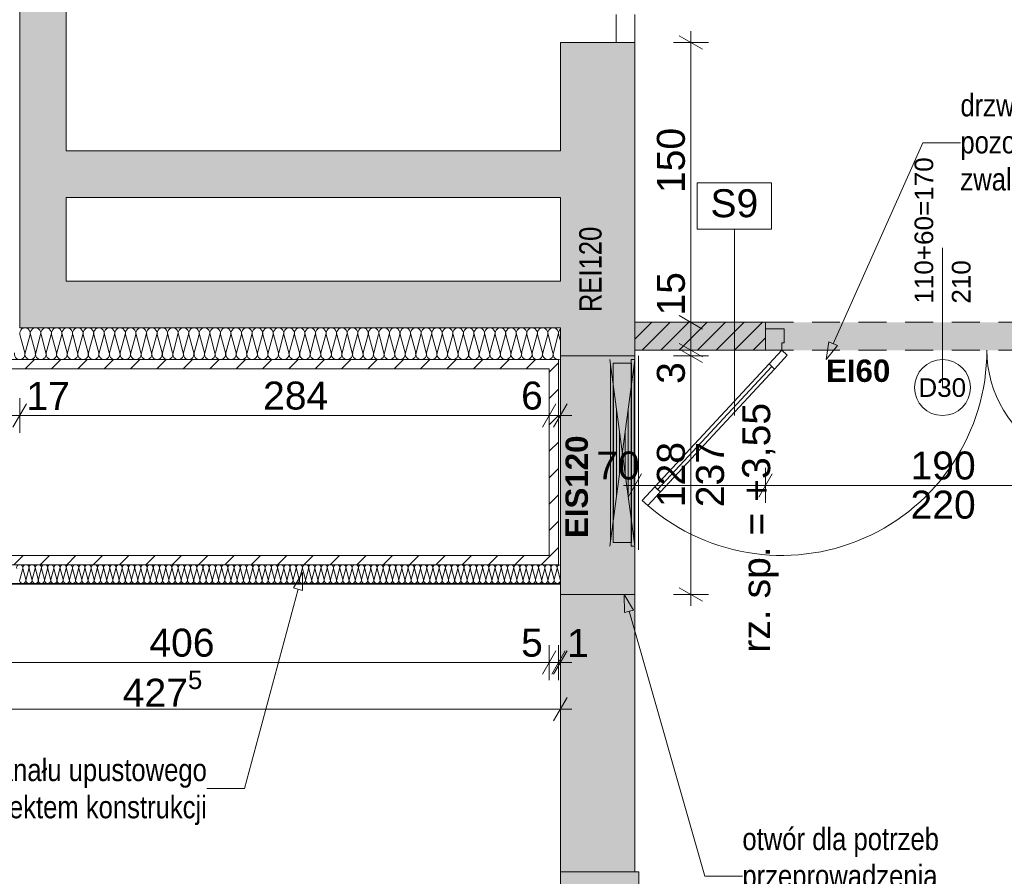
# Paper-space layout 'A-31 RZUT - PIĘTRO 1' of a CAD drawing. Header units: millimetres. Extents: x 0 to 800, y 0 to 594.
# Tile 13 of 21: x 232 to 337, y 430 to 522. Entities that reach past the tile are written whole.
import ezdxf
from ezdxf.xclip import XClip

# ---------------------------------------------------------------- set-up
doc = ezdxf.new("R2010")
doc.units = ezdxf.units.MM
doc.header["$MEASUREMENT"] = 0
doc.header["$XCLIPFRAME"] = 0
doc.linetypes.add('Przer. długie kreski', pattern=[2.5, 1.5, -1])
for name, color, linetype, lineweight, true_color in [('0_Nr_pióra__10', 7, 'Continuous', 13, 0x4b4b4b), ('A_opis ścian_Nr_pióra__19', 7, 'Continuous', 5, 0x191919), ('A_opis_Nr_pióra__255', 7, 'Continuous', 15, 0x242424), ('A_opis_Nr_pióra__8', 7, 'Continuous', 13, 0x4c4c4c), ('A_ppoż proj_Nr_pióra__8', 7, 'Continuous', 13, 0x4c4c4c), ('A_ppoż_Nr_pióra__8', 7, 'Continuous', 13, 0x4c4c4c), ('A_sanitarne_Nr_pióra__6', 7, 'Continuous', 13, 0xa9a9a9), ('A_ściany_Nr_pióra__6', 7, 'Continuous', 13, 0xa9a9a9), ('Okna Archicada_Nr_pióra__19', 7, 'Continuous', 5, 0x191919)]:
    doc.layers.add(name, color=color, linetype=linetype, lineweight=lineweight, true_color=true_color)
for name, color, linetype in [('A_podrys', 7, 'Continuous'), ('A_ppoż proj', 7, 'Continuous'), ('A_ściany', 7, 'Continuous'), ('A_ściany proj', 7, 'Continuous')]:
    doc.layers.add(name, color=color, linetype=linetype)
for name, color, linetype, lineweight in [('A_winda_Nr_pióra__1', 7, 'Continuous', 20), ('A_wymiary_Nr_pióra__1', 7, 'Continuous', 20), ('A_wymiary_Nr_pióra__2', 8, 'Continuous', 13), ('A_ściany proj_Nr_pióra__1', 7, 'Continuous', 20), ('A_ściany_Nr_pióra__1', 7, 'Continuous', 20), ('Drzwi Archicad_Nr_pióra__1', 7, 'Continuous', 20), ('Drzwi Archicad_Nr_pióra__3', 252, 'Continuous', 13), ('Znaczniki drzwi Archicada_Nr_pióra__3', 252, 'Continuous', 13)]:
    doc.layers.add(name, color=color, linetype=linetype, lineweight=lineweight)
doc.styles.add('STYL_AUTOMATYCZNY_1', font='arial.ttf')
doc.styles.add('STYL_AUTOMATYCZNY_2', font='ARIALN.TTF')
doc.styles.add('STYL_AUTOMATYCZNY_3', font='arial.ttf')
doc.styles.add('STYL_AUTOMATYCZNY_4', font='arial.ttf')
doc.styles.add('STYL_AUTOMATYCZNY_5', font='arial.ttf')
pattern_1 = [(45, (-3193.413, -647.6028), (-1.4142136, 1.4142136), [])]

# ---------------------------------------------------------------- blocks, each defined once
blk = doc.blocks.new('Rysunek_1_1', base_point=(-3193.41, -647.6))
at = {"layer": 'A_ppoż proj', "linetype": 'Continuous', "lineweight": 0, "true_color": 0x121212}
for points in [[(297.56, 489.1), (297.56, 486.1), (356.27, 486.1), (356.27, 434.2), (359.27, 434.2), (359.27, 489.1)], [(289.56, 485.5), (289.56, 459.9), (297.56, 459.9), (297.56, 485.5)]]:
    blk.add_hatch(color=250, dxfattribs=at).paths.add_polyline_path(points)
at = {"layer": 'A_ściany', "linetype": 'Continuous', "lineweight": 0, "true_color": 0x000000}
for points in [[(231.56, 568.5), (231.56, 488.5), (236.56, 493.5), (236.56, 568.5)], [(289.56, 485.5), (292.16, 485.5), (297.56, 485.5), (297.56, 519.1), (289.56, 519.1)], [(236.56, 502.5), (289.56, 502.5), (289.56, 507.5), (236.56, 507.5)], [(231.56, 488.5), (289.56, 488.5), (289.56, 493.5), (236.56, 493.5)], [(289.56, 430.17), (297.56, 430.17), (297.56, 459.9), (292.16, 459.9), (289.56, 459.9)], [(293.94, 404.7), (293.93, 421.01), (297.97, 421), (297.97, 430.17), (289.56, 430.17), (289.56, 428.45), (287.21, 428.45), (287.21, 418.21), (291.98, 418.21), (291.98, 404.7)]]:
    blk.add_hatch(color=18, dxfattribs=at).paths.add_polyline_path(points)
at = {"layer": 'A_ściany proj', "linetype": 'Continuous', "lineweight": 0, "true_color": 0x000000}
h = blk.add_hatch(dxfattribs=at)
h.set_pattern_fill('bloczki_ceramiczne_0001', color=18, style=0, pattern_type=2)
h.set_pattern_definition([(45, (-3193.4131, -647.6028), (-0.9899495, 0.9899495), [])])
h.paths.add_polyline_path([(297.56, 486.1), (311.56, 486.1), (311.56, 489.1), (297.56, 489.1)])
at = {"layer": 'A_ściany proj', "linetype": 'Continuous', "lineweight": 0, "true_color": 0x4b4b4b}
h = blk.add_hatch(dxfattribs=at)
h.set_pattern_fill('BLOCZKI_CERAMICZNE_0001', color=251, style=0, pattern_type=2)
h.set_pattern_definition(pattern_1)
h.paths.add_polyline_path([(288.36, 485.1), (228.16, 485.1), (227.16, 484.1), (288.36, 484.1)])
h = blk.add_hatch(dxfattribs=at)
h.set_pattern_fill('BLOCZKI_CERAMICZNE_0001', color=251, style=0, pattern_type=2)
h.set_pattern_definition(pattern_1)
h.paths.add_polyline_path([(289.36, 463.1), (289.36, 485.1), (288.36, 485.1), (288.36, 464.1)])
h = blk.add_hatch(dxfattribs=at)
h.set_pattern_fill('BLOCZKI_CERAMICZNE_0001', color=251, style=0, pattern_type=2)
h.set_pattern_definition(pattern_1)
h.paths.add_polyline_path([(206.16, 463.1), (289.36, 463.1), (288.36, 464.1), (207.16, 464.1)])
at = {"layer": '0_Nr_pióra__10', "color": 251, "linetype": 'Continuous', "lineweight": 13, "ltscale": 2, "true_color": 0x4b4b4b}
for p, q in [((232.11, 485.81), (231.58, 487.79)), ((232.15, 485.81), (232.67, 487.79)), ((233.24, 485.81), (232.71, 487.79)), ((233.28, 485.81), (233.81, 487.79)), ((234.37, 485.81), (233.85, 487.79)), ((234.41, 485.81), (234.94, 487.79)), ((235.51, 485.81), (234.98, 487.79)), ((235.55, 485.81), (236.07, 487.79)), ((236.64, 485.81), (236.11, 487.79)), ((236.68, 485.81), (237.21, 487.79)), ((237.77, 485.81), (237.25, 487.79)), ((237.81, 485.81), (238.34, 487.79)), ((238.91, 485.81), (238.38, 487.79)), ((238.95, 485.81), (239.47, 487.79)), ((240.04, 485.81), (239.51, 487.79)), ((240.08, 485.81), (240.61, 487.79)), ((241.17, 485.81), (240.65, 487.79)), ((241.21, 485.81), (241.74, 487.79)), ((242.31, 485.81), (241.78, 487.79)), ((242.35, 485.81), (242.87, 487.79)), ((243.44, 485.81), (242.91, 487.79)), ((243.48, 485.81), (244.01, 487.79)), ((244.57, 485.81), (244.05, 487.79)), ((244.61, 485.81), (245.14, 487.79)), ((245.71, 485.81), (245.18, 487.79)), ((245.75, 485.81), (246.27, 487.79)), ((246.84, 485.81), (246.31, 487.79)), ((246.88, 485.81), (247.41, 487.79)), ((247.97, 485.81), (247.45, 487.79)), ((248.01, 485.81), (248.54, 487.79)), ((249.11, 485.81), (248.58, 487.79)), ((249.15, 485.81), (249.67, 487.79)), ((250.24, 485.81), (249.71, 487.79)), ((250.28, 485.81), (250.81, 487.79)), ((251.37, 485.81), (250.85, 487.79)), ((251.41, 485.81), (251.94, 487.79)), ((252.51, 485.81), (251.98, 487.79)), ((252.55, 485.81), (253.07, 487.79)), ((253.64, 485.81), (253.11, 487.79)), ((253.68, 485.81), (254.21, 487.79)), ((254.77, 485.81), (254.25, 487.79)), ((254.81, 485.81), (255.34, 487.79)), ((255.91, 485.81), (255.38, 487.79)), ((255.95, 485.81), (256.47, 487.79)), ((257.04, 485.81), (256.51, 487.79)), ((257.08, 485.81), (257.61, 487.79)), ((258.17, 485.81), (257.65, 487.79)), ((258.21, 485.81), (258.74, 487.79)), ((259.31, 485.81), (258.78, 487.79)), ((259.35, 485.81), (259.87, 487.79)), ((260.44, 485.81), (259.91, 487.79)), ((260.48, 485.81), (261.01, 487.79)), ((261.57, 485.81), (261.05, 487.79)), ((261.61, 485.81), (262.14, 487.79)), ((262.71, 485.81), (262.18, 487.79)), ((262.75, 485.81), (263.27, 487.79)), ((263.84, 485.81), (263.31, 487.79)), ((263.88, 485.81), (264.41, 487.79)), ((264.97, 485.81), (264.45, 487.79)), ((265.01, 485.81), (265.54, 487.79)), ((266.11, 485.81), (265.58, 487.79)), ((266.15, 485.81), (266.67, 487.79)), ((267.24, 485.81), (266.71, 487.79)), ((267.28, 485.81), (267.81, 487.79)), ((268.37, 485.81), (267.85, 487.79)), ((268.41, 485.81), (268.94, 487.79)), ((269.51, 485.81), (268.98, 487.79)), ((269.55, 485.81), (270.07, 487.79)), ((270.64, 485.81), (270.11, 487.79)), ((270.68, 485.81), (271.21, 487.79)), ((271.77, 485.81), (271.25, 487.79)), ((271.81, 485.81), (272.34, 487.79)), ((272.91, 485.81), (272.38, 487.79)), ((272.95, 485.81), (273.47, 487.79)), ((274.04, 485.81), (273.51, 487.79)), ((274.08, 485.81), (274.61, 487.79)), ((275.17, 485.81), (274.65, 487.79)), ((275.21, 485.81), (275.74, 487.79)), ((276.31, 485.81), (275.78, 487.79)), ((276.35, 485.81), (276.87, 487.79)), ((277.44, 485.81), (276.91, 487.79)), ((277.48, 485.81), (278.01, 487.79)), ((278.57, 485.81), (278.05, 487.79)), ((278.61, 485.81), (279.14, 487.79)), ((279.71, 485.81), (279.18, 487.79)), ((279.75, 485.81), (280.27, 487.79)), ((280.84, 485.81), (280.31, 487.79)), ((280.88, 485.81), (281.41, 487.79)), ((281.97, 485.81), (281.45, 487.79)), ((282.01, 485.81), (282.54, 487.79)), ((283.11, 485.81), (282.58, 487.79)), ((283.15, 485.81), (283.67, 487.79)), ((284.24, 485.81), (283.71, 487.79)), ((284.28, 485.81), (284.81, 487.79)), ((285.37, 485.81), (284.85, 487.79)), ((285.41, 485.81), (285.94, 487.79)), ((286.51, 485.81), (285.98, 487.79)), ((286.55, 485.81), (287.07, 487.79)), ((287.64, 485.81), (287.11, 487.79)), ((287.68, 485.81), (288.21, 487.79)), ((288.77, 485.81), (288.25, 487.79)), ((288.81, 485.81), (289.34, 487.79)), ((289.56, 487.11), (289.38, 487.79)), ((231.88, 462.68), (231.57, 461.52)), ((231.9, 462.68), (232.21, 461.52)), ((232.55, 462.68), (232.24, 461.52)), ((232.57, 462.68), (232.88, 461.52)), ((233.21, 462.68), (232.9, 461.52)), ((233.24, 462.68), (233.55, 461.52)), ((233.88, 462.68), (233.57, 461.52)), ((233.9, 462.68), (234.21, 461.52)), ((234.55, 462.68), (234.24, 461.52)), ((234.57, 462.68), (234.88, 461.52)), ((235.21, 462.68), (234.9, 461.52)), ((235.24, 462.68), (235.55, 461.52)), ((235.88, 462.68), (235.57, 461.52)), ((235.9, 462.68), (236.21, 461.52)), ((236.55, 462.68), (236.24, 461.52)), ((236.57, 462.68), (236.88, 461.52)), ((237.21, 462.68), (236.9, 461.52)), ((237.24, 462.68), (237.55, 461.52)), ((237.88, 462.68), (237.57, 461.52)), ((237.9, 462.68), (238.21, 461.52)), ((238.55, 462.68), (238.24, 461.52)), ((238.57, 462.68), (238.88, 461.52)), ((239.22, 462.68), (238.9, 461.52)), ((239.24, 462.68), (239.55, 461.52)), ((239.88, 462.68), (239.57, 461.52)), ((239.9, 462.68), (240.22, 461.52)), ((240.55, 462.68), (240.24, 461.52)), ((240.57, 462.68), (240.88, 461.52)), ((241.22, 462.68), (240.9, 461.52)), ((241.24, 462.68), (241.55, 461.52)), ((241.88, 462.68), (241.57, 461.52)), ((241.9, 462.68), (242.22, 461.52)), ((242.55, 462.68), (242.24, 461.52)), ((242.57, 462.68), (242.88, 461.52)), ((243.22, 462.68), (242.9, 461.52)), ((243.24, 462.68), (243.55, 461.52)), ((243.88, 462.68), (243.57, 461.52)), ((243.9, 462.68), (244.22, 461.52)), ((244.55, 462.68), (244.24, 461.52)), ((244.57, 462.68), (244.88, 461.52)), ((245.22, 462.68), (244.9, 461.52)), ((245.24, 462.68), (245.55, 461.52)), ((245.88, 462.68), (245.57, 461.52)), ((245.9, 462.68), (246.22, 461.52)), ((246.55, 462.68), (246.24, 461.52)), ((246.57, 462.68), (246.88, 461.52)), ((247.22, 462.68), (246.9, 461.52)), ((247.24, 462.68), (247.55, 461.52)), ((247.88, 462.68), (247.57, 461.52)), ((247.9, 462.68), (248.22, 461.52)), ((248.55, 462.68), (248.24, 461.52)), ((248.57, 462.68), (248.88, 461.52)), ((249.22, 462.68), (248.9, 461.52)), ((249.24, 462.68), (249.55, 461.52)), ((249.88, 462.68), (249.57, 461.52)), ((249.9, 462.68), (250.22, 461.52)), ((250.55, 462.68), (250.24, 461.52)), ((250.57, 462.68), (250.88, 461.52)), ((251.22, 462.68), (250.9, 461.52)), ((251.24, 462.68), (251.55, 461.52)), ((251.88, 462.68), (251.57, 461.52)), ((251.9, 462.68), (252.22, 461.52)), ((252.55, 462.68), (252.24, 461.52)), ((252.57, 462.68), (252.88, 461.52)), ((253.22, 462.68), (252.9, 461.52)), ((253.24, 462.68), (253.55, 461.52)), ((253.88, 462.68), (253.57, 461.52)), ((253.9, 462.68), (254.22, 461.52)), ((254.55, 462.68), (254.24, 461.52)), ((254.57, 462.68), (254.88, 461.52)), ((255.22, 462.68), (254.9, 461.52)), ((255.24, 462.68), (255.55, 461.52)), ((255.88, 462.68), (255.57, 461.52)), ((255.9, 462.68), (256.22, 461.52)), ((256.55, 462.68), (256.24, 461.52)), ((256.57, 462.68), (256.88, 461.52)), ((257.22, 462.68), (256.9, 461.52)), ((257.24, 462.68), (257.55, 461.52)), ((257.88, 462.68), (257.57, 461.52)), ((257.9, 462.68), (258.22, 461.52)), ((258.55, 462.68), (258.24, 461.52)), ((258.57, 462.68), (258.88, 461.52)), ((259.22, 462.68), (258.9, 461.52)), ((259.24, 462.68), (259.55, 461.52)), ((259.88, 462.68), (259.57, 461.52)), ((259.9, 462.68), (260.22, 461.52)), ((260.55, 462.68), (260.24, 461.52)), ((260.57, 462.68), (260.88, 461.52)), ((261.22, 462.68), (260.9, 461.52)), ((261.24, 462.68), (261.55, 461.52)), ((261.88, 462.68), (261.57, 461.52)), ((261.9, 462.68), (262.22, 461.52)), ((262.55, 462.68), (262.24, 461.52)), ((262.57, 462.68), (262.88, 461.52)), ((263.22, 462.68), (262.9, 461.52)), ((263.24, 462.68), (263.55, 461.52)), ((263.88, 462.68), (263.57, 461.52)), ((263.9, 462.68), (264.22, 461.52)), ((264.55, 462.68), (264.24, 461.52)), ((264.57, 462.68), (264.88, 461.52)), ((265.22, 462.68), (264.9, 461.52)), ((265.24, 462.68), (265.55, 461.52)), ((265.88, 462.68), (265.57, 461.52)), ((265.9, 462.68), (266.22, 461.52)), ((266.55, 462.68), (266.24, 461.52)), ((266.57, 462.68), (266.88, 461.52)), ((267.22, 462.68), (266.9, 461.52)), ((267.24, 462.68), (267.55, 461.52)), ((267.88, 462.68), (267.57, 461.52)), ((267.9, 462.68), (268.22, 461.52)), ((268.55, 462.68), (268.24, 461.52)), ((268.57, 462.68), (268.88, 461.52)), ((269.22, 462.68), (268.9, 461.52)), ((269.24, 462.68), (269.55, 461.52)), ((269.88, 462.68), (269.57, 461.52)), ((269.9, 462.68), (270.22, 461.52)), ((270.55, 462.68), (270.24, 461.52)), ((270.57, 462.68), (270.88, 461.52)), ((271.22, 462.68), (270.9, 461.52)), ((271.24, 462.68), (271.55, 461.52)), ((271.88, 462.68), (271.57, 461.52)), ((271.9, 462.68), (272.22, 461.52)), ((272.55, 462.68), (272.24, 461.52)), ((272.57, 462.68), (272.88, 461.52)), ((273.22, 462.68), (272.9, 461.52)), ((273.24, 462.68), (273.55, 461.52)), ((273.88, 462.68), (273.57, 461.52)), ((273.9, 462.68), (274.22, 461.52)), ((274.55, 462.68), (274.24, 461.52)), ((274.57, 462.68), (274.88, 461.52)), ((275.22, 462.68), (274.9, 461.52)), ((275.24, 462.68), (275.55, 461.52)), ((275.88, 462.68), (275.57, 461.52)), ((275.9, 462.68), (276.22, 461.52)), ((276.55, 462.68), (276.24, 461.52)), ((276.57, 462.68), (276.88, 461.52)), ((277.22, 462.68), (276.9, 461.52)), ((277.24, 462.68), (277.55, 461.52)), ((277.88, 462.68), (277.57, 461.52)), ((277.9, 462.68), (278.22, 461.52)), ((278.55, 462.68), (278.24, 461.52)), ((278.57, 462.68), (278.88, 461.52)), ((279.22, 462.68), (278.9, 461.52)), ((279.24, 462.68), (279.55, 461.52)), ((279.88, 462.68), (279.57, 461.52)), ((279.9, 462.68), (280.22, 461.52)), ((280.55, 462.68), (280.24, 461.52)), ((280.57, 462.68), (280.88, 461.52)), ((281.22, 462.68), (280.9, 461.52)), ((281.24, 462.68), (281.55, 461.52)), ((281.88, 462.68), (281.57, 461.52)), ((281.9, 462.68), (282.22, 461.52)), ((282.55, 462.68), (282.24, 461.52)), ((282.57, 462.68), (282.88, 461.52)), ((283.22, 462.68), (282.9, 461.52)), ((283.24, 462.68), (283.55, 461.52)), ((283.88, 462.68), (283.57, 461.52)), ((283.9, 462.68), (284.22, 461.52)), ((284.55, 462.68), (284.24, 461.52)), ((284.57, 462.68), (284.88, 461.52)), ((285.22, 462.68), (284.9, 461.52)), ((285.24, 462.68), (285.55, 461.52)), ((285.88, 462.68), (285.57, 461.52)), ((285.9, 462.68), (286.22, 461.52)), ((286.55, 462.68), (286.24, 461.52)), ((286.57, 462.68), (286.88, 461.52)), ((287.22, 462.68), (286.9, 461.52)), ((287.24, 462.68), (287.55, 461.52)), ((287.88, 462.68), (287.57, 461.52)), ((287.9, 462.68), (288.22, 461.52)), ((288.55, 462.68), (288.24, 461.52)), ((288.57, 462.68), (288.88, 461.52)), ((289.22, 462.68), (288.9, 461.52)), ((289.24, 462.68), (289.55, 461.52))]:
    blk.add_line(p, q, dxfattribs=at)
for centre, radius, start, end in [((232.13, 487.93), 0.567, 345.0191, 194.9809), ((233.26, 487.93), 0.567, 345.0191, 194.9809), ((234.39, 487.93), 0.567, 345.0191, 194.9809), ((235.53, 487.93), 0.567, 345.0191, 194.9809), ((236.66, 487.93), 0.567, 345.0191, 194.9809), ((237.79, 487.93), 0.567, 345.0191, 194.9809), ((238.93, 487.93), 0.567, 345.0191, 194.9809), ((240.06, 487.93), 0.567, 345.0191, 194.9809), ((241.19, 487.93), 0.567, 345.0191, 194.9809), ((242.33, 487.93), 0.567, 345.0191, 194.9809), ((243.46, 487.93), 0.567, 345.0191, 194.9809), ((244.59, 487.93), 0.567, 345.0191, 194.9809), ((245.73, 487.93), 0.567, 345.0191, 194.9809), ((246.86, 487.93), 0.567, 345.0191, 194.9809), ((247.99, 487.93), 0.567, 345.0191, 194.9809), ((249.13, 487.93), 0.567, 345.0191, 194.9809), ((250.26, 487.93), 0.567, 345.0191, 194.9809), ((251.39, 487.93), 0.567, 345.0191, 194.9809), ((252.53, 487.93), 0.567, 345.0191, 194.9809), ((253.66, 487.93), 0.567, 345.0191, 194.9809), ((254.79, 487.93), 0.567, 345.0191, 194.9809), ((255.93, 487.93), 0.567, 345.0191, 194.9809), ((257.06, 487.93), 0.567, 345.0191, 194.9809), ((258.19, 487.93), 0.567, 345.0191, 194.9809), ((259.33, 487.93), 0.567, 345.0191, 194.9809), ((260.46, 487.93), 0.567, 345.0191, 194.9809), ((261.59, 487.93), 0.567, 345.0191, 194.9809), ((262.73, 487.93), 0.567, 345.0191, 194.9809), ((263.86, 487.93), 0.567, 345.0191, 194.9809), ((264.99, 487.93), 0.567, 345.0191, 194.9809), ((266.13, 487.93), 0.567, 345.0191, 194.9809), ((267.26, 487.93), 0.567, 345.0191, 194.9809), ((268.39, 487.93), 0.567, 345.0191, 194.9809), ((269.53, 487.93), 0.567, 345.0191, 194.9809), ((270.66, 487.93), 0.567, 345.0191, 194.9809), ((271.79, 487.93), 0.567, 345.0191, 194.9809), ((272.93, 487.93), 0.567, 345.0191, 194.9809), ((274.06, 487.93), 0.567, 345.0191, 194.9809), ((275.19, 487.93), 0.567, 345.0191, 194.9809), ((276.33, 487.93), 0.567, 345.0191, 194.9809), ((277.46, 487.93), 0.567, 345.0191, 194.9809), ((278.59, 487.93), 0.567, 345.0191, 194.9809), ((279.73, 487.93), 0.567, 345.0191, 194.9809), ((280.86, 487.93), 0.567, 345.0191, 194.9809), ((281.99, 487.93), 0.567, 345.0191, 194.9809), ((283.13, 487.93), 0.567, 345.0191, 194.9809), ((284.26, 487.93), 0.567, 345.0191, 194.9809), ((285.39, 487.93), 0.567, 345.0191, 194.9809), ((286.53, 487.93), 0.567, 345.0191, 194.9809), ((287.66, 487.93), 0.567, 345.0191, 194.9809), ((288.79, 487.93), 0.567, 345.0191, 194.9809), ((289.93, 487.93), 0.567, 130.3179, 194.9809), ((231.56, 485.67), 0.567, 165.0191, 14.9809), ((232.69, 485.67), 0.567, 165.0191, 14.9809), ((233.83, 485.67), 0.567, 165.0191, 14.9809), ((234.96, 485.67), 0.567, 165.0191, 14.9809), ((236.09, 485.67), 0.567, 165.0191, 14.9809), ((237.23, 485.67), 0.567, 165.0191, 14.9809), ((238.36, 485.67), 0.567, 165.0191, 14.9809), ((239.49, 485.67), 0.567, 165.0191, 14.9809), ((240.63, 485.67), 0.567, 165.0191, 14.9809), ((241.76, 485.67), 0.567, 165.0191, 14.9809), ((242.89, 485.67), 0.567, 165.0191, 14.9809), ((244.03, 485.67), 0.567, 165.0191, 14.9809), ((245.16, 485.67), 0.567, 165.0191, 14.9809), ((246.29, 485.67), 0.567, 165.0191, 14.9809), ((247.43, 485.67), 0.567, 165.0191, 14.9809), ((248.56, 485.67), 0.567, 165.0191, 14.9809), ((249.69, 485.67), 0.567, 165.0191, 14.9809), ((250.83, 485.67), 0.567, 165.0191, 14.9809), ((251.96, 485.67), 0.567, 165.0191, 14.9809), ((253.09, 485.67), 0.567, 165.0191, 14.9809), ((254.23, 485.67), 0.567, 165.0191, 14.9809), ((255.36, 485.67), 0.567, 165.0191, 14.9809), ((256.49, 485.67), 0.567, 165.0191, 14.9809), ((257.63, 485.67), 0.567, 165.0191, 14.9809), ((258.76, 485.67), 0.567, 165.0191, 14.9809), ((259.89, 485.67), 0.567, 165.0191, 14.9809), ((261.03, 485.67), 0.567, 165.0191, 14.9809), ((262.16, 485.67), 0.567, 165.0191, 14.9809), ((263.29, 485.67), 0.567, 165.0191, 14.9809), ((264.43, 485.67), 0.567, 165.0191, 14.9809), ((265.56, 485.67), 0.567, 165.0191, 14.9809), ((266.69, 485.67), 0.567, 165.0191, 14.9809), ((267.83, 485.67), 0.567, 165.0191, 14.9809), ((268.96, 485.67), 0.567, 165.0191, 14.9809), ((270.09, 485.67), 0.567, 165.0191, 14.9809), ((271.23, 485.67), 0.567, 165.0191, 14.9809), ((272.36, 485.67), 0.567, 165.0191, 14.9809), ((273.49, 485.67), 0.567, 165.0191, 14.9809), ((274.63, 485.67), 0.567, 165.0191, 14.9809), ((275.76, 485.67), 0.567, 165.0191, 14.9809), ((276.89, 485.67), 0.567, 165.0191, 14.9809), ((278.03, 485.67), 0.567, 165.0191, 14.9809), ((279.16, 485.67), 0.567, 165.0191, 14.9809), ((280.29, 485.67), 0.567, 165.0191, 14.9809), ((281.43, 485.67), 0.567, 165.0191, 14.9809), ((282.56, 485.67), 0.567, 165.0191, 14.9809), ((283.69, 485.67), 0.567, 165.0191, 14.9809), ((284.83, 485.67), 0.567, 165.0191, 14.9809), ((285.96, 485.67), 0.567, 165.0191, 14.9809), ((287.09, 485.67), 0.567, 165.0191, 14.9809), ((288.23, 485.67), 0.567, 165.0191, 14.9809), ((289.36, 485.67), 0.567, 165.0191, 290.6692), ((231.56, 462.77), 0.333, 345.0191, 194.9809), ((232.23, 462.77), 0.333, 345.0191, 194.9809), ((232.89, 462.77), 0.333, 345.0191, 194.9809), ((233.56, 462.77), 0.333, 345.0191, 194.9809), ((234.23, 462.77), 0.333, 345.0191, 194.9809), ((234.89, 462.77), 0.333, 345.0191, 194.9809), ((235.56, 462.77), 0.333, 345.0191, 194.9809), ((236.23, 462.77), 0.333, 345.0191, 194.9809), ((236.89, 462.77), 0.333, 345.0191, 194.9809), ((237.56, 462.77), 0.333, 345.0191, 194.9809), ((238.23, 462.77), 0.333, 345.0191, 194.9809), ((238.89, 462.77), 0.333, 345.0191, 194.9809), ((239.56, 462.77), 0.333, 345.0191, 194.9809), ((240.23, 462.77), 0.333, 345.0191, 194.9809), ((240.89, 462.77), 0.333, 345.0191, 194.9809), ((241.56, 462.77), 0.333, 345.0191, 194.9809), ((242.23, 462.77), 0.333, 345.0191, 194.9809), ((242.89, 462.77), 0.333, 345.0191, 194.9809), ((243.56, 462.77), 0.333, 345.0191, 194.9809), ((244.23, 462.77), 0.333, 345.0191, 194.9809), ((244.89, 462.77), 0.333, 345.0191, 194.9809), ((245.56, 462.77), 0.333, 345.0191, 194.9809), ((246.23, 462.77), 0.333, 345.0191, 194.9809), ((246.89, 462.77), 0.333, 345.0191, 194.9809), ((247.56, 462.77), 0.333, 345.0191, 194.9809), ((248.23, 462.77), 0.333, 345.0191, 194.9809), ((248.89, 462.77), 0.333, 345.0191, 194.9809), ((249.56, 462.77), 0.333, 345.0191, 194.9809), ((250.23, 462.77), 0.333, 345.0191, 194.9809), ((250.89, 462.77), 0.333, 345.0191, 194.9809), ((251.56, 462.77), 0.333, 345.0191, 194.9809), ((252.23, 462.77), 0.333, 345.0191, 194.9809), ((252.89, 462.77), 0.333, 345.0191, 194.9809), ((253.56, 462.77), 0.333, 345.0191, 194.9809), ((254.23, 462.77), 0.333, 345.0191, 194.9809), ((254.89, 462.77), 0.333, 345.0191, 194.9809), ((255.56, 462.77), 0.333, 345.0191, 194.9809), ((256.23, 462.77), 0.333, 345.0191, 194.9809), ((256.89, 462.77), 0.333, 345.0191, 194.9809), ((257.56, 462.77), 0.333, 345.0191, 194.9809), ((258.23, 462.77), 0.333, 345.0191, 194.9809), ((258.89, 462.77), 0.333, 345.0191, 194.9809), ((259.56, 462.77), 0.333, 345.0191, 194.9809), ((260.23, 462.77), 0.333, 345.0191, 194.9809), ((260.89, 462.77), 0.333, 345.0191, 194.9809), ((261.56, 462.77), 0.333, 345.0191, 194.9809), ((262.23, 462.77), 0.333, 345.0191, 194.9809), ((262.89, 462.77), 0.333, 345.0191, 194.9809), ((263.56, 462.77), 0.333, 345.0191, 194.9809), ((264.23, 462.77), 0.333, 345.0191, 194.9809), ((264.89, 462.77), 0.333, 345.0191, 194.9809), ((265.56, 462.77), 0.333, 345.0191, 194.9809), ((266.23, 462.77), 0.333, 345.0191, 194.9809), ((266.89, 462.77), 0.333, 345.0191, 194.9809), ((267.56, 462.77), 0.333, 345.0191, 194.9809), ((268.23, 462.77), 0.333, 345.0191, 194.9809), ((268.89, 462.77), 0.333, 345.0191, 194.9809), ((269.56, 462.77), 0.333, 345.0191, 194.9809), ((270.23, 462.77), 0.333, 345.0191, 194.9809), ((270.89, 462.77), 0.333, 345.0191, 194.9809), ((271.56, 462.77), 0.333, 345.0191, 194.9809), ((272.23, 462.77), 0.333, 345.0191, 194.9809), ((272.89, 462.77), 0.333, 345.0191, 194.9809), ((273.56, 462.77), 0.333, 345.0191, 194.9809), ((274.23, 462.77), 0.333, 345.0191, 194.9809), ((274.89, 462.77), 0.333, 345.0191, 194.9809), ((275.56, 462.77), 0.333, 345.0191, 194.9809), ((276.23, 462.77), 0.333, 345.0191, 194.9809), ((276.89, 462.77), 0.333, 345.0191, 194.9809), ((277.56, 462.77), 0.333, 345.0191, 194.9809), ((278.23, 462.77), 0.333, 345.0191, 194.9809), ((278.89, 462.77), 0.333, 345.0191, 194.9809), ((279.56, 462.77), 0.333, 345.0191, 194.9809), ((280.23, 462.77), 0.333, 345.0191, 194.9809), ((280.89, 462.77), 0.333, 345.0191, 194.9809), ((281.56, 462.77), 0.333, 345.0191, 194.9809), ((282.23, 462.77), 0.333, 345.0191, 194.9809), ((282.89, 462.77), 0.333, 345.0191, 194.9809), ((283.56, 462.77), 0.333, 345.0191, 194.9809), ((284.23, 462.77), 0.333, 345.0191, 194.9809), ((284.89, 462.77), 0.333, 345.0191, 194.9809), ((285.56, 462.77), 0.333, 345.0191, 194.9809), ((286.23, 462.77), 0.333, 345.0191, 194.9809), ((286.89, 462.77), 0.333, 345.0191, 194.9809), ((287.56, 462.77), 0.333, 345.0191, 194.9809), ((288.23, 462.77), 0.333, 345.0191, 194.9809), ((288.89, 462.77), 0.333, 345.0191, 194.9809), ((289.56, 462.77), 0.333, 90.0026, 194.9809), ((231.89, 461.43), 0.333, 165.0191, 14.9809), ((232.56, 461.43), 0.333, 165.0191, 14.9809), ((233.23, 461.43), 0.333, 165.0191, 14.9809), ((233.89, 461.43), 0.333, 165.0191, 14.9809), ((234.56, 461.43), 0.333, 165.0191, 14.9809), ((235.23, 461.43), 0.333, 165.0191, 14.9809), ((235.89, 461.43), 0.333, 165.0191, 14.9809), ((236.56, 461.43), 0.333, 165.0191, 14.9809), ((237.23, 461.43), 0.333, 165.0191, 14.9809), ((237.89, 461.43), 0.333, 165.0191, 14.9809), ((238.56, 461.43), 0.333, 165.0191, 14.9809), ((239.23, 461.43), 0.333, 165.0191, 14.9809), ((239.89, 461.43), 0.333, 165.0191, 14.9809), ((240.56, 461.43), 0.333, 165.0191, 14.9809), ((241.23, 461.43), 0.333, 165.0191, 14.9809), ((241.89, 461.43), 0.333, 165.0191, 14.9809), ((242.56, 461.43), 0.333, 165.0191, 14.9809), ((243.23, 461.43), 0.333, 165.0191, 14.9809), ((243.89, 461.43), 0.333, 165.0191, 14.9809), ((244.56, 461.43), 0.333, 165.0191, 14.9809), ((245.23, 461.43), 0.333, 165.0191, 14.9809), ((245.89, 461.43), 0.333, 165.0191, 14.9809), ((246.56, 461.43), 0.333, 165.0191, 14.9809), ((247.23, 461.43), 0.333, 165.0191, 14.9809), ((247.89, 461.43), 0.333, 165.0191, 14.9809), ((248.56, 461.43), 0.333, 165.0191, 14.9809), ((249.23, 461.43), 0.333, 165.0191, 14.9809), ((249.89, 461.43), 0.333, 165.0191, 14.9809), ((250.56, 461.43), 0.333, 165.0191, 14.9809), ((251.23, 461.43), 0.333, 165.0191, 14.9809), ((251.89, 461.43), 0.333, 165.0191, 14.9809), ((252.56, 461.43), 0.333, 165.0191, 14.9809), ((253.23, 461.43), 0.333, 165.0191, 14.9809), ((253.89, 461.43), 0.333, 165.0191, 14.9809), ((254.56, 461.43), 0.333, 165.0191, 14.9809), ((255.23, 461.43), 0.333, 165.0191, 14.9809), ((255.89, 461.43), 0.333, 165.0191, 14.9809), ((256.56, 461.43), 0.333, 165.0191, 14.9809), ((257.23, 461.43), 0.333, 165.0191, 14.9809), ((257.89, 461.43), 0.333, 165.0191, 14.9809), ((258.56, 461.43), 0.333, 165.0191, 14.9809), ((259.23, 461.43), 0.333, 165.0191, 14.9809), ((259.89, 461.43), 0.333, 165.0191, 14.9809), ((260.56, 461.43), 0.333, 165.0191, 14.9809), ((261.23, 461.43), 0.333, 165.0191, 14.9809), ((261.89, 461.43), 0.333, 165.0191, 14.9809), ((262.56, 461.43), 0.333, 165.0191, 14.9809), ((263.23, 461.43), 0.333, 165.0191, 14.9809), ((263.89, 461.43), 0.333, 165.0191, 14.9809), ((264.56, 461.43), 0.333, 165.0191, 14.9809), ((265.23, 461.43), 0.333, 165.0191, 14.9809), ((265.89, 461.43), 0.333, 165.0191, 14.9809), ((266.56, 461.43), 0.333, 165.0191, 14.9809), ((267.23, 461.43), 0.333, 165.0191, 14.9809), ((267.89, 461.43), 0.333, 165.0191, 14.9809), ((268.56, 461.43), 0.333, 165.0191, 14.9809), ((269.23, 461.43), 0.333, 165.0191, 14.9809), ((269.89, 461.43), 0.333, 165.0191, 14.9809), ((270.56, 461.43), 0.333, 165.0191, 14.9809), ((271.23, 461.43), 0.333, 165.0191, 14.9809), ((271.89, 461.43), 0.333, 165.0191, 14.9809), ((272.56, 461.43), 0.333, 165.0191, 14.9809), ((273.23, 461.43), 0.333, 165.0191, 14.9809), ((273.89, 461.43), 0.333, 165.0191, 14.9809), ((274.56, 461.43), 0.333, 165.0191, 14.9809), ((275.23, 461.43), 0.333, 165.0191, 14.9809), ((275.89, 461.43), 0.333, 165.0191, 14.9809), ((276.56, 461.43), 0.333, 165.0191, 14.9809), ((277.23, 461.43), 0.333, 165.0191, 14.9809), ((277.89, 461.43), 0.333, 165.0191, 14.9809), ((278.56, 461.43), 0.333, 165.0191, 14.9809), ((279.23, 461.43), 0.333, 165.0191, 14.9809), ((279.89, 461.43), 0.333, 165.0191, 14.9809), ((280.56, 461.43), 0.333, 165.0191, 14.9809), ((281.23, 461.43), 0.333, 165.0191, 14.9809), ((281.89, 461.43), 0.333, 165.0191, 14.9809), ((282.56, 461.43), 0.333, 165.0191, 14.9809), ((283.23, 461.43), 0.333, 165.0191, 14.9809), ((283.89, 461.43), 0.333, 165.0191, 14.9809), ((284.56, 461.43), 0.333, 165.0191, 14.9809), ((285.23, 461.43), 0.333, 165.0191, 14.9809), ((285.89, 461.43), 0.333, 165.0191, 14.9809), ((286.56, 461.43), 0.333, 165.0191, 14.9809), ((287.23, 461.43), 0.333, 165.0191, 14.9809), ((287.89, 461.43), 0.333, 165.0191, 14.9809), ((288.56, 461.43), 0.333, 165.0191, 14.9809), ((289.23, 461.43), 0.333, 165.0191, 14.9809)]:
    blk.add_arc(centre, radius, start, end, dxfattribs=at)
at = {"layer": 'A_opis ścian_Nr_pióra__19', "color": 250, "linetype": 'Continuous', "lineweight": 5, "ltscale": 2, "true_color": 0x191919}
for p, q in [((312.23, 504.05), (304.23, 504.05)), ((304.23, 504.05), (304.23, 499.1)), ((312.23, 499.1), (312.23, 504.05)), ((304.23, 499.1), (312.23, 499.1)), ((308.23, 499.1), (308.23, 479.1))]:
    blk.add_line(p, q, dxfattribs=at)
at = {"layer": 'A_opis_Nr_pióra__255', "color": 250, "linetype": 'Continuous', "lineweight": 15, "ltscale": 2, "true_color": 0x242424}
for p, q in [((318.84, 486.8), (328.45, 508.36)), ((328.45, 508.36), (332.48, 508.36)), ((318.08, 485.1), (318.38, 487.01)), ((318.38, 487.01), (319.3, 486.6)), ((318.08, 485.1), (319.3, 486.6)), ((261.91, 462.28), (260.95, 460.61)), ((261.91, 462.28), (261.91, 460.35)), ((261.91, 460.35), (260.95, 460.61)), ((261.43, 460.48), (255.66, 439.09)), ((296.42, 459.9), (297.41, 458.24)), ((296.42, 459.9), (296.45, 457.97)), ((297.41, 458.24), (296.45, 457.97)), ((296.93, 458.11), (305.06, 429.7)), ((255.66, 439.09), (251.64, 439.09)), ((305.06, 429.7), (309.09, 429.7))]:
    blk.add_line(p, q, dxfattribs=at)
at = {"layer": 'A_sanitarne_Nr_pióra__6', "color": 253, "linetype": 'Continuous', "lineweight": 13, "ltscale": 2, "true_color": 0xa9a9a9}
for p, q in [((297.56, 464.2), (297.56, 486)), ((294.86, 465.1), (297.56, 485.1)), ((297.56, 465.1), (294.86, 485.1)), ((297.16, 485.1), (297.56, 485.1)), ((297.16, 485.1), (297.16, 465.1)), ((297.56, 485.5), (297.56, 485.1)), ((297.56, 465.1), (297.56, 485.1)), ((297.96, 485.5), (297.96, 464.7)), ((297.96, 485.5), (297.96, 464.7)), ((297.96, 464.7), (297.96, 485.5)), ((294.94, 465.69), (294.94, 484.51)), ((297.21, 484.7), (295.21, 484.7)), ((295.21, 484.7), (295.21, 465.5)), ((297.21, 465.5), (297.21, 484.7)), ((297.48, 465.69), (297.48, 484.51)), ((295.26, 468.05), (295.26, 482.16)), ((297.16, 468.05), (297.16, 482.16)), ((295.58, 470.4), (295.58, 479.8)), ((296.85, 470.4), (296.85, 479.8)), ((295.89, 472.75), (295.89, 477.45)), ((296.53, 472.75), (296.53, 477.45)), ((295.21, 465.5), (297.21, 465.5)), ((297.16, 465.1), (297.16, 465.1)), ((297.16, 465.1), (297.56, 465.1)), ((297.56, 465.1), (297.56, 464.7))]:
    blk.add_line(p, q, dxfattribs=at)
at = {"layer": 'A_winda_Nr_pióra__1', "color": 7, "linetype": 'Przer. długie kreski', "lineweight": 20, "ltscale": 2}
for p, q in [((295.56, 519.1), (295.56, 546.7)), ((297.56, 519.1), (297.56, 545.9))]:
    blk.add_line(p, q, dxfattribs=at)
at = {"layer": 'A_wymiary_Nr_pióra__1', "color": 7, "linetype": 'Continuous', "lineweight": 20, "ltscale": 2}
for p, q in [((304.81, 518.38), (302.31, 519.82)), ((302.31, 489.82), (304.81, 488.38)), ((302.31, 486.82), (304.81, 485.38)), ((304.81, 484.78), (302.31, 486.22)), ((232.28, 480.35), (230.84, 477.85)), ((287.64, 477.85), (289.08, 480.35)), ((290.28, 480.35), (288.84, 477.85)), ((298.28, 472.85), (296.84, 470.35)), ((312.28, 472.85), (310.84, 470.35)), ((302.31, 460.62), (304.81, 459.18)), ((289.08, 453.85), (287.64, 451.35)), ((288.64, 451.35), (290.08, 453.85)), ((290.28, 453.85), (288.84, 451.35)), ((288.84, 446.35), (290.28, 448.85))]:
    blk.add_line(p, q, dxfattribs=at)
at = {"layer": 'A_wymiary_Nr_pióra__2', "color": 8, "linetype": 'Continuous', "lineweight": 13, "ltscale": 2}
for p, q in [((303.56, 519.1), (303.56, 520.32)), ((305.44, 519.1), (301.69, 519.1)), ((303.56, 489.1), (303.56, 519.1)), ((305.44, 489.1), (301.69, 489.1)), ((303.56, 486.1), (303.56, 489.1)), ((305.44, 486.1), (301.69, 486.1)), ((303.56, 485.5), (303.56, 486.1)), ((305.44, 485.5), (301.69, 485.5)), ((303.56, 459.9), (303.56, 485.5)), ((231.56, 477.23), (231.56, 480.98)), ((288.36, 477.23), (288.36, 480.98)), ((289.56, 477.23), (289.56, 480.98)), ((228.16, 479.1), (231.56, 479.1)), ((231.56, 479.1), (288.36, 479.1)), ((288.36, 479.1), (289.56, 479.1)), ((289.56, 479.1), (290.78, 479.1)), ((297.56, 469.73), (297.56, 473.48)), ((311.56, 469.73), (311.56, 473.48)), ((296.34, 471.6), (297.56, 471.6)), ((297.56, 471.6), (311.56, 471.6)), ((311.56, 471.6), (349.56, 471.6)), ((305.44, 459.9), (301.69, 459.9)), ((303.56, 458.68), (303.56, 459.9)), ((288.36, 450.72), (288.36, 454.47)), ((289.36, 450.72), (289.36, 454.47)), ((289.56, 450.72), (289.56, 454.47)), ((207.16, 452.6), (288.36, 452.6)), ((288.36, 452.6), (289.36, 452.6)), ((289.36, 452.6), (289.56, 452.6)), ((289.56, 452.6), (290.78, 452.6)), ((289.56, 445.72), (289.56, 449.47)), ((204.06, 447.6), (289.56, 447.6)), ((289.56, 447.6), (290.78, 447.6))]:
    blk.add_line(p, q, dxfattribs=at)
at = {"layer": 'A_ściany proj_Nr_pióra__1', "color": 7, "linetype": 'Continuous', "lineweight": 20, "ltscale": 2}
for p, q in [((311.56, 488.4), (311.56, 489.1)), ((311.56, 486.1), (311.56, 488.4))]:
    blk.add_line(p, q, dxfattribs=at)
at = {"layer": 'A_ściany proj_Nr_pióra__1', "color": 7, "linetype": 'Continuous', "lineweight": 20, "ltscale": 2, "flags": 128}
for points in [[(311.56, 489.1), (297.56, 489.1)], [(297.56, 489.1), (297.56, 486.1)], [(297.56, 486.1), (311.56, 486.1)], [(288.36, 485.1), (228.16, 485.1)], [(289.36, 485.1), (288.36, 485.1)], [(289.36, 463.1), (289.36, 485.1)], [(227.16, 484.1), (288.36, 484.1)], [(288.36, 484.1), (288.36, 464.1)], [(288.36, 464.1), (207.16, 464.1)], [(206.16, 463.1), (289.36, 463.1)]]:
    blk.add_lwpolyline(points, dxfattribs=at)
at = {"layer": 'A_ściany_Nr_pióra__1', "color": 7, "linetype": 'Continuous', "lineweight": 20, "ltscale": 2}
for p, q in [((289.56, 519.1), (297.56, 519.1)), ((292.16, 485.5), (289.56, 485.5)), ((292.16, 485.5), (297.56, 485.5)), ((289.56, 461), (204.06, 461)), ((292.16, 459.9), (289.56, 459.9)), ((292.16, 459.9), (297.56, 459.9))]:
    blk.add_line(p, q, dxfattribs=at)
at = {"layer": 'A_ściany_Nr_pióra__1', "color": 7, "linetype": 'Continuous', "lineweight": 20, "ltscale": 2, "flags": 128}
for points in [[(231.56, 568.5), (231.56, 488.5)], [(236.56, 507.5), (236.56, 553.5)], [(289.56, 519.1), (289.56, 507.5)], [(297.56, 485.5), (297.56, 519.1)], [(289.56, 507.5), (236.56, 507.5)], [(236.56, 502.5), (289.56, 502.5)], [(236.56, 493.5), (236.56, 502.5)], [(289.56, 502.5), (289.56, 493.5)], [(289.56, 493.5), (236.56, 493.5)], [(231.56, 488.5), (289.56, 488.5)], [(289.56, 488.5), (289.56, 485.5)], [(289.56, 459.9), (289.56, 430.17)], [(297.56, 430.17), (297.56, 459.9)], [(297.97, 430.17), (289.56, 430.17)], [(289.56, 430.17), (289.56, 428.45)], [(297.97, 421), (297.97, 430.17)]]:
    blk.add_lwpolyline(points, dxfattribs=at)
at = {"layer": 'A_ściany_Nr_pióra__6', "color": 253, "linetype": 'Continuous', "lineweight": 13, "ltscale": 2, "true_color": 0xa9a9a9}
blk.add_line((289.56, 461.1), (204.16, 461.1), dxfattribs=at)
at = {"layer": 'Drzwi Archicad_Nr_pióra__1', "color": 7, "linetype": 'Continuous', "lineweight": 20, "ltscale": 2}
blk.add_line((289.56, 519.1), (297.56, 519.1), dxfattribs=at)
at = {"layer": 'Drzwi Archicad_Nr_pióra__3', "color": 252, "linetype": 'Przer. długie kreski', "lineweight": 13, "ltscale": 2}
for p, q in [((349.56, 489.1), (311.56, 489.1)), ((349.56, 486.1), (311.56, 486.1))]:
    blk.add_line(p, q, dxfattribs=at)
at = {"layer": 'Drzwi Archicad_Nr_pióra__3', "color": 252, "linetype": 'Continuous', "lineweight": 13, "ltscale": 2}
for p, q in [((311.56, 488.4), (311.56, 489.1)), ((311.56, 488.4), (311.56, 486.1)), ((313.56, 488.4), (311.56, 488.4)), ((311.56, 486.1), (311.56, 488.4)), ((311.56, 486.1), (311.56, 488.4)), ((313.56, 486.9), (313.56, 488.4)), ((311.56, 486.1), (313.32, 486.1)), ((311.96, 484.64), (313.32, 486.1)), ((313.32, 486.1), (313.32, 486.9)), ((313.32, 486.9), (313.56, 486.9)), ((313.32, 486.1), (313.91, 485.56)), ((313.91, 485.56), (312.54, 484.09)), ((300, 471.18), (312.25, 484.36)), ((312.54, 484.09), (311.96, 484.64)), ((298.35, 469.98), (299.71, 471.45)), ((299.71, 471.45), (300.29, 470.9)), ((300.29, 470.9), (298.93, 469.44)), ((298.93, 469.44), (298.35, 469.98))]:
    blk.add_line(p, q, dxfattribs=at)
at = {"layer": 'Drzwi Archicad_Nr_pióra__3', "color": 252, "linetype": 'Continuous', "lineweight": 13, "ltscale": 2, "flags": 128}
for points in [[(299.71, 471.45), (311.96, 484.64), (312.25, 484.36), (300, 471.18)], [(300, 471.18), (312.25, 484.36), (312.54, 484.09), (300.29, 470.9)]]:
    blk.add_lwpolyline(points, close=True, dxfattribs=at)
at = {"layer": 'Drzwi Archicad_Nr_pióra__3', "color": 252, "linetype": 'Continuous', "lineweight": 13, "ltscale": 2}
for centre, radius, start, end in [((313.32, 486.1), 22, 227.1039, 0), ((347.8, 486.1), 12.48, 180, 304.2797)]:
    blk.add_arc(centre, radius, start, end, dxfattribs=at)
at = {"layer": 'Okna Archicada_Nr_pióra__19', "color": 250, "linetype": 'Continuous', "lineweight": 5, "ltscale": 2, "true_color": 0x191919}
for p, q in [((292.16, 485.5), (289.56, 485.5)), ((289.56, 485.5), (289.56, 459.9)), ((292.16, 485.5), (297.56, 485.5)), ((297.56, 485.5), (297.56, 459.9)), ((292.16, 459.9), (289.56, 459.9)), ((292.16, 459.9), (297.56, 459.9))]:
    blk.add_line(p, q, dxfattribs=at)
at = {"layer": 'Znaczniki drzwi Archicada_Nr_pióra__3', "color": 252, "linetype": 'Continuous', "lineweight": 13, "ltscale": 2}
blk.add_line((330.56, 482.1), (330.56, 497.1), dxfattribs=at)
at = {"layer": 'Znaczniki drzwi Archicada_Nr_pióra__3', "color": 252, "linetype": 'Continuous', "lineweight": 13, "ltscale": 2, "flags": 128}
blk.add_lwpolyline([(327.56, 482.1, 1), (333.56, 482.1, 1)], format="xyb", close=True, dxfattribs=at)
at = {"layer": 'A_opis ścian_Nr_pióra__19', "color": 250, "linetype": 'Continuous', "lineweight": 5, "true_color": 0x191919, "insert": (308.23, 503.37), "char_height": 3, "attachment_point": 2, "style": 'STYL_AUTOMATYCZNY_1'}
blk.add_mtext('\\A1;{\\pqc;\\fArial|b0|i0|c238|p0;\\W1.000000;S9}', dxfattribs=at)
at = {"layer": 'A_opis_Nr_pióra__8', "color": 251, "linetype": 'Continuous', "lineweight": 13, "true_color": 0x4c4c4c, "char_height": 2.4, "style": 'STYL_AUTOMATYCZNY_2'}
for s, insert, width, attachment_point, line_spacing_factor in [('\\A1;{\\pql;\\fArial Narrow|b0|i0|c238|p0;\\W1.000000;drzwi podłączone do SSP; pozostają w pozycji otwartej, zwalniane w trakcie pożaru}', (332.48, 508.05), 36.2405, 4, 0.99263), ('\\A1;{\\pqr;\\fArial Narrow|b0|i0|c238|p0;\\W1.000000;podkonstrukcja kanału upustowego zgodnie z projektem konstrukcji}', (251.64, 438.74), 44.0554, 6, 0.996837)]:
    blk.add_mtext(s, dxfattribs=dict(at, insert=insert, width=width, attachment_point=attachment_point, line_spacing_factor=line_spacing_factor))
at = {"layer": 'A_opis_Nr_pióra__8', "color": 251, "linetype": 'Continuous', "lineweight": 13, "true_color": 0x4c4c4c, "insert": (309.09, 429.36), "char_height": 2.4, "attachment_point": 4, "line_spacing_factor": 0.992371, "style": 'STYL_AUTOMATYCZNY_2'}
blk.add_mtext('\\A1;{\\pql;\\fArial Narrow|b0|i0|c238|p0;\\W1.000000;otwór dla potrzeb \\P\\pql;\\fArial Narrow|b0|i0|c238|p0;\\W1.000000;przeprowadzenia \\P\\pql;\\fArial Narrow|b0|i0|c238|p0;\\W1.000000;kanału upustowego}', dxfattribs=at)
at = {"layer": 'A_ppoż proj_Nr_pióra__8', "color": 251, "linetype": 'Continuous', "lineweight": 13, "true_color": 0x4c4c4c, "insert": (321.51, 483.89), "char_height": 2.4, "attachment_point": 5, "style": 'STYL_AUTOMATYCZNY_3'}
blk.add_mtext('\\A1;{\\pqc;\\fArial|b1|i0|c238|p0;\\W1.000000;EI60}', dxfattribs=at)
at = {"layer": 'A_ppoż proj_Nr_pióra__8', "color": 251, "linetype": 'Continuous', "lineweight": 13, "true_color": 0x4c4c4c, "insert": (291.33, 471.46), "char_height": 2.4, "attachment_point": 5, "rotation": 90, "style": 'STYL_AUTOMATYCZNY_3'}
blk.add_mtext('\\A1;{\\pqc;\\fArial|b1|i0|c238|p0;\\W1.000000;EIS120}', dxfattribs=at)
at = {"layer": 'A_ppoż_Nr_pióra__8', "color": 251, "linetype": 'Continuous', "lineweight": 13, "true_color": 0x4c4c4c, "insert": (292.8, 494.77), "char_height": 2.4, "attachment_point": 5, "rotation": 90, "style": 'STYL_AUTOMATYCZNY_2'}
blk.add_mtext('\\A1;{\\pqc;\\fArial Narrow|b0|i0|c238|p0;\\W1.000000;REI120}', dxfattribs=at)
at = {"layer": 'A_wymiary_Nr_pióra__1', "color": 7, "linetype": 'Continuous', "lineweight": 20, "char_height": 3, "attachment_point": 7, "rotation": 90, "style": 'STYL_AUTOMATYCZNY_5'}
for s, insert, width in [('\\A1;{\\pql;\\fArial|b0|i0|c238|p0;\\W1.000000;150}', (302.96, 502.96), 6.8645), ('\\A1;{\\pql;\\fArial|b0|i0|c238|p0;\\W1.000000;15}', (302.96, 489.82), 4.5763), ('\\A1;{\\pql;\\fArial|b0|i0|c238|p0;\\W1.000000;3}', (302.96, 482.49), 2.2882), ('\\A1;{\\pql;\\fArial|b0|i0|c238|p0;\\W1.000000;128}', (302.96, 469.27), 6.8645), ('\\A1;{\\pql;\\fArial|b0|i0|c238|p0;\\W1.000000;237}', (307.16, 469.27), 6.8645)]:
    blk.add_mtext(s, dxfattribs=dict(at, insert=insert, width=width))
at = {"layer": 'A_wymiary_Nr_pióra__1', "color": 7, "linetype": 'Continuous', "lineweight": 20, "char_height": 3, "attachment_point": 7, "style": 'STYL_AUTOMATYCZNY_5'}
for s, insert, width in [('\\A1;{\\pql;\\fArial|b0|i0|c238|p0;\\W1.000000;284}', (257.67, 479.7), 6.8645), ('\\A1;{\\pql;\\fArial|b0|i0|c238|p0;\\W1.000000;6}', (285.35, 479.7), 2.2882), ('\\A1;{\\pql;\\fArial|b0|i0|c238|p0;\\W1.000000;17}', (232.28, 479.7), 4.5763), ('\\A1;{\\pql;\\fArial|b0|i0|c238|p0;\\W1.000000;70}', (293.41, 472.2), 4.5763), ('\\A1;{\\pql;\\fArial|b0|i0|c238|p0;\\W1.000000;190}', (327.13, 472.2), 6.8645), ('\\A1;{\\pql;\\fArial|b0|i0|c238|p0;\\W1.000000;220}', (327.13, 468), 6.8645), ('\\A1;{\\pql;\\fArial|b0|i0|c238|p0;\\W1.000000;406}', (245.47, 453.2), 6.8645), ('\\A1;{\\pql;\\fArial|b0|i0|c238|p0;\\W1.000000;5}', (285.35, 453.2), 2.2882), ('\\A1;{\\pql;\\fArial|b0|i0|c238|p0;\\W1.000000;1}', (290.28, 453.2), 2.2882)]:
    blk.add_mtext(s, dxfattribs=dict(at, insert=insert, width=width))
at = {"layer": 'A_wymiary_Nr_pióra__1', "color": 7, "linetype": 'Continuous', "lineweight": 20, "char_height": 3, "rotation": 90}
for s, insert, attachment_point, style in [('\\A1;{\\pqc;\\fArial|b0|i0|c238|p0;\\W1.000000;rz. sp. = +3,55}', (309.07, 467.06), 2, 'STYL_AUTOMATYCZNY_5'), ('\\A1;{\\pql;\\fArial|b0|i0|c238|p0;\\W1.000000;259\\fArial|b0|i0|c238|p0;\\W1.000000;\\A1{\\H.66x;\\S5^  ;}}', (343.79, 453.68), 7, 'STYL_AUTOMATYCZNY_1')]:
    blk.add_mtext(s, dxfattribs=dict(at, insert=insert, attachment_point=attachment_point, style=style))
at = {"layer": 'A_wymiary_Nr_pióra__1', "color": 7, "linetype": 'Continuous', "lineweight": 20, "insert": (242.62, 447), "char_height": 3, "attachment_point": 7, "style": 'STYL_AUTOMATYCZNY_1'}
blk.add_mtext('\\A1;{\\pql;\\fArial|b0|i0|c238|p0;\\W1.000000;427\\fArial|b0|i0|c238|p0;\\W1.000000;\\A1{\\H.66x;\\S5^  ;}}', dxfattribs=at)
at = {"layer": 'Znaczniki drzwi Archicada_Nr_pióra__3', "color": 252, "linetype": 'Continuous', "lineweight": 13, "char_height": 2, "attachment_point": 7, "rotation": 90, "style": 'STYL_AUTOMATYCZNY_4'}
for s, insert in [('\\A1;{\\pql;\\fArial CE|b0|i0|c238|p0;\\W1.000000;110+60=170}', (329.59, 491.1)), ('\\A1;{\\pql;\\fArial CE|b0|i0|c238|p0;\\W1.000000;210}', (333.59, 491.1))]:
    blk.add_mtext(s, dxfattribs=dict(at, insert=insert))
at = {"layer": 'Znaczniki drzwi Archicada_Nr_pióra__3', "color": 252, "linetype": 'Continuous', "lineweight": 13, "insert": (327.97, 481.07), "char_height": 2, "attachment_point": 7, "style": 'STYL_AUTOMATYCZNY_4'}
blk.add_mtext('\\A1;{\\pql;\\fArial CE|b0|i0|c238|p0;\\W1.000000;D30}', dxfattribs=at)

psp = doc.layouts.new('A-31 RZUT - PIĘTRO 1')

# ---------------------------------------------------------------- block references
at = {"layer": 'A_podrys', "color": 37, "linetype": 'Continuous', "lineweight": 5, "true_color": 0x656532}
ref = psp.add_blockref('Rysunek_1_1', (-3193.41, -647.6), dxfattribs=at)
XClip(ref).set_block_clipping_path([(44.069637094, 110.5468323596), (544.9695795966, 582.1668323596)])

doc.saveas('drawing.dxf')
